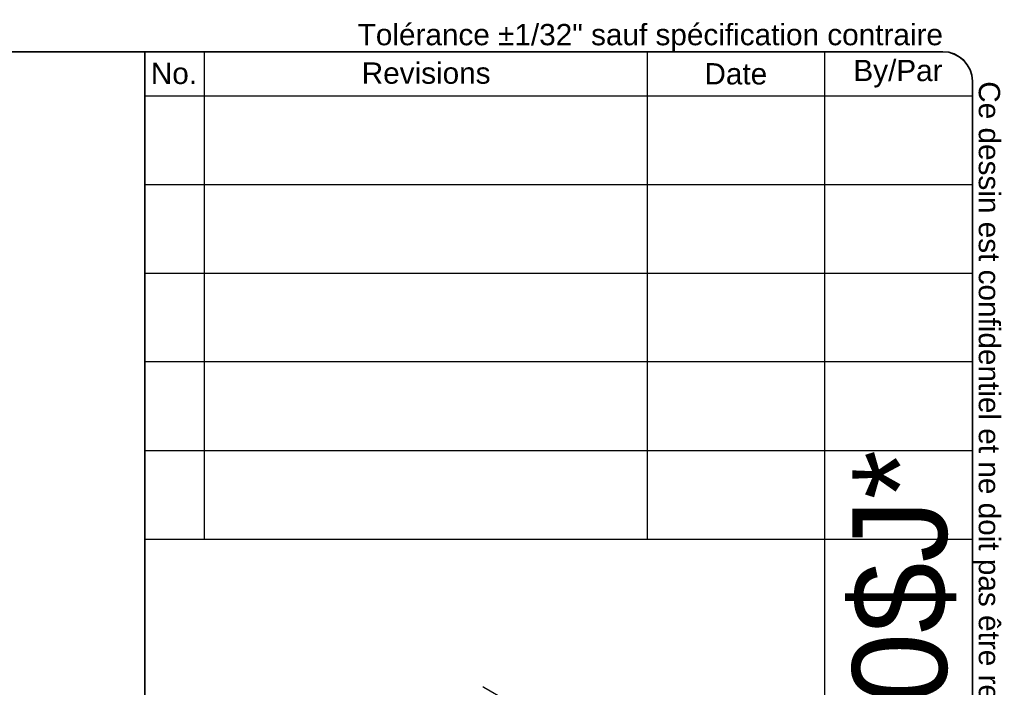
# Model space of a CAD drawing. Header units: inches. Extents: x 0 to 464, y -11 to 301.
# Tile 26 of 26: x 349 to 464, y 223 to 301. Entities that reach past the tile are written whole.
import ezdxf
from ezdxf.enums import TextEntityAlignment as Align

# ---------------------------------------------------------------- set-up
doc = ezdxf.new("R2010")
doc.units = ezdxf.units.IN
doc.header["$LTSCALE"] = 27.808625
doc.header["$MEASUREMENT"] = 0
doc.layers.get('0').update_dxf_attribs({"lineweight": 25})
for name, color, linetype, lineweight in [('Sketch Geometry(ANSI)', 7, 'Continuous', 25), ('Symbols(ANSI)', 7, 'Continuous', 25), ('Visible Edges(ANSI)', 7, 'Continuous', 25)]:
    doc.layers.add(name, color=color, linetype=linetype, lineweight=lineweight)
doc.styles.add('Current-ANSI', font='arial.ttf')
doc.styles.add('Text Style44', font='arialbd.ttf')
doc.styles.add('Text Style83', font='FRE3OF9X.TTF')

# ---------------------------------------------------------------- blocks, each defined once
blk = doc.blocks.new('Title Blocks EXM - ANSI B')
at = {"layer": 'Sketch Geometry(ANSI)'}
for p, q in [((13.25, 10.687), (16.625, 10.687)), ((13.5, 10.687), (13.5, 8.625)), ((15.375, 10.687), (15.375, 8.625)), ((16.125, 10.687), (16.125, 3.5)), ((16.75, 10.562), (16.75, 0.375)), ((13.25, 10.5), (16.75, 10.5)), ((13.25, 10.125), (16.75, 10.125)), ((13.25, 9.75), (16.75, 9.75)), ((16.75, 9.375), (13.25, 9.375)), ((13.25, 9), (16.75, 9)), ((16.75, 9), (16.75, 8.625)), ((13.25, 8.625), (16.75, 8.625))]:
    blk.add_line(p, q, dxfattribs=at)
at = {"layer": 'Sketch Geometry(ANSI)', "linetype": 'Continuous', "lineweight": 35}
for q in [(13.25, 10.687), (13.25, 3.5)]:
    blk.add_line((13.25, 8.625), q, dxfattribs=at)
at = {"layer": 'Sketch Geometry(ANSI)'}
blk.add_arc((16.625, 10.562), 0.125, 0, 90, dxfattribs=at)
at = {"layer": 'Symbols(ANSI)', "color": 7, "char_height": 0.09, "attachment_point": 5, "style": 'Current-ANSI'}
for s, insert, width in [('No.', (13.3727, 10.5947), 0.250391), ('Revisions', (14.4395, 10.5958), 1.873306), ('Date', (15.7494, 10.5928), 0.751347), ('By/Par', (16.4354, 10.5938), 0.622018)]:
    blk.add_mtext(s, dxfattribs=dict(at, insert=insert, width=width))
at = {"layer": 'Symbols(ANSI)', "color": 7, "style": 'Current-ANSI'}
for tag, p in [('REV1', (13.3753, 10.3127)), ('REV1DATE', (15.7496, 10.31)), ('REV1BY', (16.4371, 10.3133)), ('REV2', (13.3734, 9.9377)), ('REV2DATE', (15.7475, 9.9406)), ('REV2BY', (16.4372, 9.9385)), ('REV3', (13.3741, 9.563)), ('REV3DATE', (15.7516, 9.563)), ('REV3BY', (16.4372, 9.5635)), ('REV4', (13.3766, 9.1879)), ('REV4DATE', (15.7516, 9.1879)), ('REV4BY', (16.4411, 9.1885)), ('REV5', (13.3734, 8.8129)), ('REV5DATE', (15.7516, 8.8129)), ('REV5BY', (16.4379, 8.8113)), ('MFG_APPROVED_DATE', (16.3934, 2.3745)), ('DETAIL_REV', (16.2494, 0.9257))]:
    blk.add_attdef(tag, text='', height=0.09, dxfattribs=at).set_placement(p, align=Align.MIDDLE_CENTER)
for tag, p in [('REV1DESC', (13.5255, 10.3098)), ('REV2DESC', (13.5253, 9.9374)), ('REV3DESC', (13.528, 9.5635)), ('REV4DESC', (13.533, 9.1903)), ('REV5DESC', (13.5322, 8.8113)), ('COMPANY', (14.1202, 2.375))]:
    blk.add_attdef(tag, text='', height=0.09, dxfattribs=at).set_placement(p, align=Align.MIDDLE_LEFT)
at = {"layer": 'Symbols(ANSI)', "color": 7, "style": 'Text Style83'}
blk.add_attdef('BARCODE_001', (16.6422, 4.2438), '', height=0.4, rotation=90, dxfattribs=at)
at = {"layer": 'Symbols(ANSI)', "color": 7}
for tag, p, height, style in [('IDW_DATE_001', (16.1021, 2.093), 0.09, 'Current-ANSI'), ('MATERIEL_001', (13.9591, 1.7815), 0.09, 'Current-ANSI'), ('COLOR_001', (14.2747, 1.4037), 0.09, 'Current-ANSI'), ('FINISH_001', (16.106, 1.3941), 0.09, 'Current-ANSI'), ('IDW_DESC_001', (13.5862, 0.8851), 0.09, 'Current-ANSI'), ('Sheet_Number_001', (16.3461, 0.5799), 0.09, 'Current-ANSI'), ('IDW_REV_001', (15.9474, 0.3552), 0.14, 'Text Style44'), ('IDW_NAME_001', (13.9318, 0.3043), 0.14, 'Text Style44'), ('Number_of_sheets_001', (16.5505, 0.3309), 0.09, 'Current-ANSI')]:
    blk.add_attdef(tag, p, '', height=height, dxfattribs=dict(at, style=style))
blk = doc.blocks.new('Borders 1_EXM - B (Inch)')
at = {"layer": 'Sketch Geometry(ANSI)', "linetype": 'Continuous', "lineweight": 35}
for p, q in [((16.4375, 10.6915), (0.5625, 10.6915)), ((16.5625, 0.3795), (16.5625, 10.5665))]:
    blk.add_line(p, q, dxfattribs=at)
blk.add_arc((16.4375, 10.5665), 0.125, 0, 90, dxfattribs=at)
at = {"layer": 'Symbols(ANSI)', "color": 7, "insert": (13.9625, 10.6915), "char_height": 0.09, "attachment_point": 7, "style": 'Current-ANSI'}
blk.add_mtext('Tolérance ±1/32" sauf spécification contraire', dxfattribs=at)
at = {"layer": 'Symbols(ANSI)', "color": 7, "insert": (16.5625, 10.5665), "char_height": 0.09, "attachment_point": 7, "rotation": 270, "style": 'Current-ANSI'}
blk.add_mtext('Ce dessin est confidentiel et ne doit pas être reproduit ou utilisé sans le consentement de EXM', dxfattribs=at)
at = {"layer": 'Symbols(ANSI)', "color": 7, "style": 'Current-ANSI'}
blk.add_attdef('FILENAME_AND_PATH_001', (6.2084, 10.718), '', height=0.09, dxfattribs=at)

msp = doc.modelspace()

# ---------------------------------------------------------------- linework, layer by layer
at = {"layer": 'Visible Edges(ANSI)'}
msp.add_line((403.1026, 222.5707), (405.8094, 221.012), dxfattribs=at)
msp.add_ellipse((403.0418, 222.5357), major_axis=(-0.086, 0), ratio=0.5758617, start_param=3.92699082, end_param=5.49778714, dxfattribs=at)

# ---------------------------------------------------------------- block references
at = {"xscale": 27.80862484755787, "yscale": 27.80862484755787, "zscale": 27.80862484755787}
msp.add_blockref('Borders 1_EXM - B (Inch)', (0, 0), dxfattribs=at)
ref = msp.add_blockref('Title Blocks EXM - ANSI B', (-5.2141, 0.1263), dxfattribs=dict(xscale=27.80862484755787, yscale=27.80862484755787, zscale=27.80862484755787))
ref.add_attrib('BARCODE_001', '*$H1100SS4120$J*', (457.5832, 118.1417), dxfattribs={"layer": 'Symbols(ANSI)', "color": 7, "height": 11.12345, "rotation": 90, "style": 'Text Style83'})

doc.saveas('drawing.dxf')
